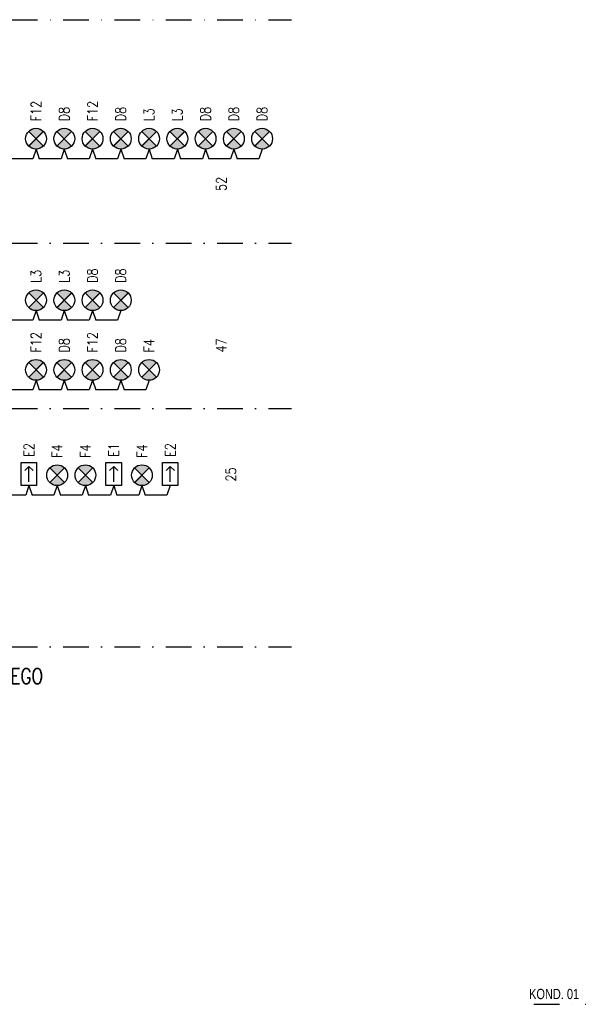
# Model space of a CAD drawing. Header units: inches. Extents: x -145354 to -97635, y 38777 to 78670.
# Tile 203 of 231: x -118702 to -117612, y 47504 to 49423. Entities that reach past the tile are written whole.
import ezdxf
from ezdxf.enums import TextEntityAlignment as Align

# ---------------------------------------------------------------- set-up
doc = ezdxf.new("R2010")
doc.units = ezdxf.units.IN
doc.header["$MEASUREMENT"] = 0
doc.linetypes.add('DASHDOT', pattern=[1, 0.5, -0.25, 0, -0.25])
doc.layers.add('1CZ', color=6, linetype='Continuous', lineweight=30)
doc.layers.add('E-35', color=6, linetype='Continuous', lineweight=25)
for name, color, linetype in [('E35', 6, 'Continuous'), ('E50', 3, 'Continuous'), ('URZADZENIA', 3, 'Continuous')]:
    doc.layers.add(name, color=color, linetype=linetype)
doc.styles.add('ROMANS', font='romans', dxfattribs={"width": 0.85})

# ---------------------------------------------------------------- blocks, each defined once
blk = doc.blocks.new('kier')
at = {"layer": 'E35', "ltscale": 0.2}
for p, q in [((7.8, 15), (15.9, 23.1)), ((37.6, 15), (7.8, 15)), ((7.8, 15), (15.9, 6.9))]:
    blk.add_line(p, q, dxfattribs=at)
blk.add_lwpolyline([(0, 30), (45, 30), (45, 0), (0, 0)], close=True, dxfattribs=at)

msp = doc.modelspace()

# ---------------------------------------------------------------- hatches: boundary and pattern name
at = {"layer": 'E35'}
h = msp.add_hatch(color=256, dxfattribs=at)
edge = h.paths.add_edge_path()
edge.add_line((-118669.68, 49191.03), (-118655.36, 49205.35))
edge.add_ellipse((-118669.68, 49191.03), major_axis=(14.32, 14.32), ratio=1, start_angle=360, end_angle=450)
edge.add_line((-118683.99, 49205.35), (-118669.68, 49191.03))
edge = h.paths.add_edge_path()
edge.add_line((-118655.36, 49176.71), (-118669.68, 49191.03))
edge.add_line((-118669.68, 49191.03), (-118683.99, 49176.71))
edge.add_ellipse((-118669.68, 49191.03), major_axis=(-14.32, 14.32), ratio=1, start_angle=90, end_angle=180)
h = msp.add_hatch(color=256, dxfattribs=at)
edge = h.paths.add_edge_path()
edge.add_line((-118614.56, 49191.03), (-118600.25, 49205.35))
edge.add_ellipse((-118614.56, 49191.03), major_axis=(14.32, 14.32), ratio=1, start_angle=360, end_angle=450)
edge.add_line((-118628.88, 49205.35), (-118614.56, 49191.03))
edge = h.paths.add_edge_path()
edge.add_line((-118600.25, 49176.71), (-118614.56, 49191.03))
edge.add_line((-118614.56, 49191.03), (-118628.88, 49176.71))
edge.add_ellipse((-118614.56, 49191.03), major_axis=(-14.32, 14.32), ratio=1, start_angle=90, end_angle=180)
h = msp.add_hatch(color=256, dxfattribs=at)
edge = h.paths.add_edge_path()
edge.add_line((-118559.45, 49191.03), (-118545.13, 49205.35))
edge.add_ellipse((-118559.45, 49191.03), major_axis=(14.32, 14.32), ratio=1, start_angle=360, end_angle=450)
edge.add_line((-118573.77, 49205.35), (-118559.45, 49191.03))
edge = h.paths.add_edge_path()
edge.add_line((-118545.13, 49176.71), (-118559.45, 49191.03))
edge.add_line((-118559.45, 49191.03), (-118573.77, 49176.71))
edge.add_ellipse((-118559.45, 49191.03), major_axis=(-14.32, 14.32), ratio=1, start_angle=90, end_angle=180)
h = msp.add_hatch(color=256, dxfattribs=at)
edge = h.paths.add_edge_path()
edge.add_line((-118504.34, 49191.03), (-118490.02, 49205.35))
edge.add_ellipse((-118504.34, 49191.03), major_axis=(14.32, 14.32), ratio=1, start_angle=360, end_angle=450)
edge.add_line((-118518.66, 49205.35), (-118504.34, 49191.03))
edge = h.paths.add_edge_path()
edge.add_line((-118490.02, 49176.71), (-118504.34, 49191.03))
edge.add_line((-118504.34, 49191.03), (-118518.66, 49176.71))
edge.add_ellipse((-118504.34, 49191.03), major_axis=(-14.32, 14.32), ratio=1, start_angle=90, end_angle=180)
h = msp.add_hatch(color=256, dxfattribs=at)
edge = h.paths.add_edge_path()
edge.add_line((-118449.23, 49191.03), (-118434.91, 49205.35))
edge.add_ellipse((-118449.23, 49191.03), major_axis=(14.32, 14.32), ratio=1, start_angle=360, end_angle=450)
edge.add_line((-118463.55, 49205.35), (-118449.23, 49191.03))
edge = h.paths.add_edge_path()
edge.add_line((-118434.91, 49176.71), (-118449.23, 49191.03))
edge.add_line((-118449.23, 49191.03), (-118463.55, 49176.71))
edge.add_ellipse((-118449.23, 49191.03), major_axis=(-14.32, 14.32), ratio=1, start_angle=90, end_angle=180)
h = msp.add_hatch(color=256, dxfattribs=at)
edge = h.paths.add_edge_path()
edge.add_line((-118394.12, 49191.03), (-118379.8, 49205.35))
edge.add_ellipse((-118394.12, 49191.03), major_axis=(14.32, 14.32), ratio=1, start_angle=360, end_angle=450)
edge.add_line((-118408.44, 49205.35), (-118394.12, 49191.03))
edge = h.paths.add_edge_path()
edge.add_line((-118379.8, 49176.71), (-118394.12, 49191.03))
edge.add_line((-118394.12, 49191.03), (-118408.44, 49176.71))
edge.add_ellipse((-118394.12, 49191.03), major_axis=(-14.32, 14.32), ratio=1, start_angle=90, end_angle=180)
h = msp.add_hatch(color=256, dxfattribs=at)
edge = h.paths.add_edge_path()
edge.add_line((-118339.01, 49191.03), (-118324.69, 49205.35))
edge.add_ellipse((-118339.01, 49191.03), major_axis=(14.32, 14.32), ratio=1, start_angle=360, end_angle=450)
edge.add_line((-118353.33, 49205.35), (-118339.01, 49191.03))
edge = h.paths.add_edge_path()
edge.add_line((-118324.69, 49176.71), (-118339.01, 49191.03))
edge.add_line((-118339.01, 49191.03), (-118353.33, 49176.71))
edge.add_ellipse((-118339.01, 49191.03), major_axis=(-14.32, 14.32), ratio=1, start_angle=90, end_angle=180)
h = msp.add_hatch(color=256, dxfattribs=at)
edge = h.paths.add_edge_path()
edge.add_line((-118283.9, 49191.03), (-118269.58, 49205.35))
edge.add_ellipse((-118283.9, 49191.03), major_axis=(14.32, 14.32), ratio=1, start_angle=360, end_angle=450)
edge.add_line((-118298.22, 49205.35), (-118283.9, 49191.03))
edge = h.paths.add_edge_path()
edge.add_line((-118269.58, 49176.71), (-118283.9, 49191.03))
edge.add_line((-118283.9, 49191.03), (-118298.22, 49176.71))
edge.add_ellipse((-118283.9, 49191.03), major_axis=(-14.32, 14.32), ratio=1, start_angle=90, end_angle=180)
h = msp.add_hatch(color=256, dxfattribs=at)
edge = h.paths.add_edge_path()
edge.add_line((-118228.79, 49191.03), (-118214.47, 49205.35))
edge.add_ellipse((-118228.79, 49191.03), major_axis=(14.32, 14.32), ratio=1, start_angle=360, end_angle=450)
edge.add_line((-118243.11, 49205.35), (-118228.79, 49191.03))
edge = h.paths.add_edge_path()
edge.add_line((-118214.47, 49176.71), (-118228.79, 49191.03))
edge.add_line((-118228.79, 49191.03), (-118243.11, 49176.71))
edge.add_ellipse((-118228.79, 49191.03), major_axis=(-14.32, 14.32), ratio=1, start_angle=90, end_angle=180)
h = msp.add_hatch(color=256, dxfattribs=at)
edge = h.paths.add_edge_path()
edge.add_line((-118669.68, 48876.06), (-118655.36, 48890.38))
edge.add_ellipse((-118669.68, 48876.06), major_axis=(14.32, 14.32), ratio=1, start_angle=360, end_angle=450)
edge.add_line((-118683.99, 48890.38), (-118669.68, 48876.06))
edge = h.paths.add_edge_path()
edge.add_line((-118655.36, 48861.74), (-118669.68, 48876.06))
edge.add_line((-118669.68, 48876.06), (-118683.99, 48861.74))
edge.add_ellipse((-118669.68, 48876.06), major_axis=(-14.32, 14.32), ratio=1, start_angle=90, end_angle=180)
h = msp.add_hatch(color=256, dxfattribs=at)
edge = h.paths.add_edge_path()
edge.add_line((-118614.56, 48876.06), (-118600.25, 48890.38))
edge.add_ellipse((-118614.56, 48876.06), major_axis=(14.32, 14.32), ratio=1, start_angle=360, end_angle=450)
edge.add_line((-118628.88, 48890.38), (-118614.56, 48876.06))
edge = h.paths.add_edge_path()
edge.add_line((-118600.25, 48861.74), (-118614.56, 48876.06))
edge.add_line((-118614.56, 48876.06), (-118628.88, 48861.74))
edge.add_ellipse((-118614.56, 48876.06), major_axis=(-14.32, 14.32), ratio=1, start_angle=90, end_angle=180)
h = msp.add_hatch(color=256, dxfattribs=at)
edge = h.paths.add_edge_path()
edge.add_line((-118559.45, 48876.06), (-118545.13, 48890.38))
edge.add_ellipse((-118559.45, 48876.06), major_axis=(14.32, 14.32), ratio=1, start_angle=360, end_angle=450)
edge.add_line((-118573.77, 48890.38), (-118559.45, 48876.06))
edge = h.paths.add_edge_path()
edge.add_line((-118545.13, 48861.74), (-118559.45, 48876.06))
edge.add_line((-118559.45, 48876.06), (-118573.77, 48861.74))
edge.add_ellipse((-118559.45, 48876.06), major_axis=(-14.32, 14.32), ratio=1, start_angle=90, end_angle=180)
h = msp.add_hatch(color=256, dxfattribs=at)
edge = h.paths.add_edge_path()
edge.add_line((-118504.34, 48876.06), (-118490.02, 48890.38))
edge.add_ellipse((-118504.34, 48876.06), major_axis=(14.32, 14.32), ratio=1, start_angle=360, end_angle=450)
edge.add_line((-118518.66, 48890.38), (-118504.34, 48876.06))
edge = h.paths.add_edge_path()
edge.add_line((-118490.02, 48861.74), (-118504.34, 48876.06))
edge.add_line((-118504.34, 48876.06), (-118518.66, 48861.74))
edge.add_ellipse((-118504.34, 48876.06), major_axis=(-14.32, 14.32), ratio=1, start_angle=90, end_angle=180)
h = msp.add_hatch(color=256, dxfattribs=at)
edge = h.paths.add_edge_path()
edge.add_line((-118669.68, 48740.4), (-118655.36, 48754.71))
edge.add_ellipse((-118669.68, 48740.4), major_axis=(14.32, 14.32), ratio=1, start_angle=360, end_angle=450)
edge.add_line((-118683.99, 48754.71), (-118669.68, 48740.4))
edge = h.paths.add_edge_path()
edge.add_line((-118655.36, 48726.08), (-118669.68, 48740.4))
edge.add_line((-118669.68, 48740.4), (-118683.99, 48726.08))
edge.add_ellipse((-118669.68, 48740.4), major_axis=(-14.32, 14.32), ratio=1, start_angle=90, end_angle=180)
h = msp.add_hatch(color=256, dxfattribs=at)
edge = h.paths.add_edge_path()
edge.add_line((-118614.56, 48740.4), (-118600.25, 48754.71))
edge.add_ellipse((-118614.56, 48740.4), major_axis=(14.32, 14.32), ratio=1, start_angle=360, end_angle=450)
edge.add_line((-118628.88, 48754.71), (-118614.56, 48740.4))
edge = h.paths.add_edge_path()
edge.add_line((-118600.25, 48726.08), (-118614.56, 48740.4))
edge.add_line((-118614.56, 48740.4), (-118628.88, 48726.08))
edge.add_ellipse((-118614.56, 48740.4), major_axis=(-14.32, 14.32), ratio=1, start_angle=90, end_angle=180)
h = msp.add_hatch(color=256, dxfattribs=at)
edge = h.paths.add_edge_path()
edge.add_line((-118559.45, 48740.4), (-118545.13, 48754.71))
edge.add_ellipse((-118559.45, 48740.4), major_axis=(14.32, 14.32), ratio=1, start_angle=360, end_angle=450)
edge.add_line((-118573.77, 48754.71), (-118559.45, 48740.4))
edge = h.paths.add_edge_path()
edge.add_line((-118545.13, 48726.08), (-118559.45, 48740.4))
edge.add_line((-118559.45, 48740.4), (-118573.77, 48726.08))
edge.add_ellipse((-118559.45, 48740.4), major_axis=(-14.32, 14.32), ratio=1, start_angle=90, end_angle=180)
h = msp.add_hatch(color=256, dxfattribs=at)
edge = h.paths.add_edge_path()
edge.add_line((-118504.34, 48740.4), (-118490.02, 48754.71))
edge.add_ellipse((-118504.34, 48740.4), major_axis=(14.32, 14.32), ratio=1, start_angle=360, end_angle=450)
edge.add_line((-118518.66, 48754.71), (-118504.34, 48740.4))
edge = h.paths.add_edge_path()
edge.add_line((-118490.02, 48726.08), (-118504.34, 48740.4))
edge.add_line((-118504.34, 48740.4), (-118518.66, 48726.08))
edge.add_ellipse((-118504.34, 48740.4), major_axis=(-14.32, 14.32), ratio=1, start_angle=90, end_angle=180)
h = msp.add_hatch(color=256, dxfattribs=at)
edge = h.paths.add_edge_path()
edge.add_line((-118449.23, 48740.4), (-118434.91, 48754.71))
edge.add_ellipse((-118449.23, 48740.4), major_axis=(14.32, 14.32), ratio=1, start_angle=360, end_angle=450)
edge.add_line((-118463.55, 48754.71), (-118449.23, 48740.4))
edge = h.paths.add_edge_path()
edge.add_line((-118434.91, 48726.08), (-118449.23, 48740.4))
edge.add_line((-118449.23, 48740.4), (-118463.55, 48726.08))
edge.add_ellipse((-118449.23, 48740.4), major_axis=(-14.32, 14.32), ratio=1, start_angle=90, end_angle=180)
h = msp.add_hatch(color=256, dxfattribs=at)
edge = h.paths.add_edge_path()
edge.add_line((-118628.47, 48535.1), (-118614.16, 48549.42))
edge.add_ellipse((-118628.47, 48535.1), major_axis=(14.32, 14.32), ratio=1, start_angle=360, end_angle=450)
edge.add_line((-118642.79, 48549.42), (-118628.47, 48535.1))
edge = h.paths.add_edge_path()
edge.add_line((-118614.16, 48520.78), (-118628.47, 48535.1))
edge.add_line((-118628.47, 48535.1), (-118642.79, 48520.78))
edge.add_ellipse((-118628.47, 48535.1), major_axis=(-14.32, 14.32), ratio=1, start_angle=90, end_angle=180)
h = msp.add_hatch(color=256, dxfattribs=at)
edge = h.paths.add_edge_path()
edge.add_line((-118573.36, 48535.1), (-118559.04, 48549.42))
edge.add_ellipse((-118573.36, 48535.1), major_axis=(14.32, 14.32), ratio=1, start_angle=360, end_angle=450)
edge.add_line((-118587.68, 48549.42), (-118573.36, 48535.1))
edge = h.paths.add_edge_path()
edge.add_line((-118559.04, 48520.78), (-118573.36, 48535.1))
edge.add_line((-118573.36, 48535.1), (-118587.68, 48520.78))
edge.add_ellipse((-118573.36, 48535.1), major_axis=(-14.32, 14.32), ratio=1, start_angle=90, end_angle=180)
h = msp.add_hatch(color=256, dxfattribs=at)
edge = h.paths.add_edge_path()
edge.add_line((-118463.14, 48535.1), (-118448.82, 48549.42))
edge.add_ellipse((-118463.14, 48535.1), major_axis=(14.32, 14.32), ratio=1, start_angle=360, end_angle=450)
edge.add_line((-118477.46, 48549.42), (-118463.14, 48535.1))
edge = h.paths.add_edge_path()
edge.add_line((-118448.82, 48520.78), (-118463.14, 48535.1))
edge.add_line((-118463.14, 48535.1), (-118477.46, 48520.78))
edge.add_ellipse((-118463.14, 48535.1), major_axis=(-14.32, 14.32), ratio=1, start_angle=90, end_angle=180)

# ---------------------------------------------------------------- linework, layer by layer
at = {"layer": 'E-35', "linetype": 'Continuous'}
for p, q in [((-118669.68, 49170.78), (-118675.98, 49151.99)), ((-118669.68, 49170.78), (-118663.37, 49151.99)), ((-118614.56, 49170.78), (-118620.87, 49151.99)), ((-118614.56, 49170.78), (-118608.26, 49151.99)), ((-118559.45, 49170.78), (-118565.76, 49151.99)), ((-118559.45, 49170.78), (-118553.15, 49151.99)), ((-118504.34, 49170.78), (-118510.65, 49151.99)), ((-118504.34, 49170.78), (-118498.04, 49151.99)), ((-118449.23, 49170.78), (-118455.54, 49151.99)), ((-118449.23, 49170.78), (-118442.92, 49151.99)), ((-118394.12, 49170.78), (-118400.43, 49151.99)), ((-118394.12, 49170.78), (-118387.81, 49151.99)), ((-118339.01, 49170.78), (-118345.32, 49151.99)), ((-118339.01, 49170.78), (-118332.7, 49151.99)), ((-118283.9, 49170.78), (-118290.21, 49151.99)), ((-118283.9, 49170.78), (-118277.59, 49151.99)), ((-118228.79, 49170.78), (-118235.09, 49151.99)), ((-118675.98, 49151.99), (-118718.48, 49151.99)), ((-118620.87, 49151.99), (-118663.37, 49151.99)), ((-118565.76, 49151.99), (-118608.26, 49151.99)), ((-118510.65, 49151.99), (-118553.15, 49151.99)), ((-118455.54, 49151.99), (-118498.04, 49151.99)), ((-118400.43, 49151.99), (-118442.92, 49151.99)), ((-118345.32, 49151.99), (-118387.81, 49151.99)), ((-118290.21, 49151.99), (-118332.7, 49151.99)), ((-118235.09, 49151.99), (-118277.59, 49151.99)), ((-118669.68, 48855.81), (-118675.98, 48837.02)), ((-118669.68, 48855.81), (-118663.37, 48837.02)), ((-118614.56, 48855.81), (-118620.87, 48837.02)), ((-118614.56, 48855.81), (-118608.26, 48837.02)), ((-118559.45, 48855.81), (-118565.76, 48837.02)), ((-118559.45, 48855.81), (-118553.15, 48837.02)), ((-118504.34, 48855.81), (-118510.65, 48837.02)), ((-118675.98, 48837.02), (-118718.48, 48837.02)), ((-118620.87, 48837.02), (-118663.37, 48837.02)), ((-118565.76, 48837.02), (-118608.26, 48837.02)), ((-118510.65, 48837.02), (-118553.15, 48837.02)), ((-118669.68, 48720.15), (-118675.98, 48701.36)), ((-118669.68, 48720.15), (-118663.37, 48701.36)), ((-118614.56, 48720.15), (-118620.87, 48701.36)), ((-118614.56, 48720.15), (-118608.26, 48701.36)), ((-118559.45, 48720.15), (-118565.76, 48701.36)), ((-118559.45, 48720.15), (-118553.15, 48701.36)), ((-118504.34, 48720.15), (-118510.65, 48701.36)), ((-118504.34, 48720.15), (-118498.04, 48701.36)), ((-118449.23, 48720.15), (-118455.54, 48701.36)), ((-118675.98, 48701.36), (-118718.48, 48701.36)), ((-118620.87, 48701.36), (-118663.37, 48701.36)), ((-118565.76, 48701.36), (-118608.26, 48701.36)), ((-118510.65, 48701.36), (-118553.15, 48701.36)), ((-118455.54, 48701.36), (-118498.04, 48701.36)), ((-118683.59, 48514.85), (-118689.89, 48496.06)), ((-118683.59, 48514.85), (-118677.28, 48496.06)), ((-118628.47, 48514.85), (-118634.78, 48496.06)), ((-118628.47, 48514.85), (-118622.17, 48496.06)), ((-118573.36, 48514.85), (-118579.67, 48496.06)), ((-118573.36, 48514.85), (-118567.06, 48496.06)), ((-118518.25, 48514.85), (-118524.56, 48496.06)), ((-118518.25, 48514.85), (-118511.95, 48496.06)), ((-118463.14, 48514.85), (-118469.45, 48496.06)), ((-118463.14, 48514.85), (-118456.83, 48496.06)), ((-118408.03, 48514.85), (-118414.34, 48496.06)), ((-118689.89, 48496.06), (-119565.9, 48496.06)), ((-118634.78, 48496.06), (-118677.28, 48496.06)), ((-118579.67, 48496.06), (-118622.17, 48496.06)), ((-118524.56, 48496.06), (-118567.06, 48496.06)), ((-118469.45, 48496.06), (-118511.95, 48496.06)), ((-118414.34, 48496.06), (-118456.83, 48496.06))]:
    msp.add_line(p, q, dxfattribs=at)
at = {"layer": 'E35', "linetype": 'DASHDOT', "ltscale": 100}
for p, q in [((-120618.77, 49422.99), (-118171.18, 49422.99)), ((-120618.77, 48987.43), (-118171.18, 48987.43)), ((-120618.77, 48665.35), (-118171.18, 48665.35)), ((-120618.77, 48200.49), (-118171.18, 48200.49)), ((-117698.73, 47503.71), (-112283.05, 47503.71))]:
    msp.add_line(p, q, dxfattribs=at)
at = {"layer": 'E35'}
for p, q in [((-118683.99, 49205.35), (-118655.36, 49176.71)), ((-118683.99, 49176.71), (-118655.36, 49205.35)), ((-118628.88, 49205.35), (-118600.25, 49176.71)), ((-118628.88, 49176.71), (-118600.25, 49205.35)), ((-118573.77, 49205.35), (-118545.13, 49176.71)), ((-118573.77, 49176.71), (-118545.13, 49205.35)), ((-118518.66, 49205.35), (-118490.02, 49176.71)), ((-118518.66, 49176.71), (-118490.02, 49205.35)), ((-118463.55, 49205.35), (-118434.91, 49176.71)), ((-118463.55, 49176.71), (-118434.91, 49205.35)), ((-118408.44, 49205.35), (-118379.8, 49176.71)), ((-118408.44, 49176.71), (-118379.8, 49205.35)), ((-118353.33, 49205.35), (-118324.69, 49176.71)), ((-118353.33, 49176.71), (-118324.69, 49205.35)), ((-118298.22, 49205.35), (-118269.58, 49176.71)), ((-118298.22, 49176.71), (-118269.58, 49205.35)), ((-118243.11, 49205.35), (-118214.47, 49176.71)), ((-118243.11, 49176.71), (-118214.47, 49205.35)), ((-118683.99, 48890.38), (-118655.36, 48861.74)), ((-118683.99, 48861.74), (-118655.36, 48890.38)), ((-118628.88, 48890.38), (-118600.25, 48861.74)), ((-118628.88, 48861.74), (-118600.25, 48890.38)), ((-118573.77, 48890.38), (-118545.13, 48861.74)), ((-118573.77, 48861.74), (-118545.13, 48890.38)), ((-118518.66, 48890.38), (-118490.02, 48861.74)), ((-118518.66, 48861.74), (-118490.02, 48890.38)), ((-118683.99, 48754.71), (-118655.36, 48726.08)), ((-118683.99, 48726.08), (-118655.36, 48754.71)), ((-118628.88, 48754.71), (-118600.25, 48726.08)), ((-118628.88, 48726.08), (-118600.25, 48754.71)), ((-118573.77, 48754.71), (-118545.13, 48726.08)), ((-118573.77, 48726.08), (-118545.13, 48754.71)), ((-118518.66, 48754.71), (-118490.02, 48726.08)), ((-118518.66, 48726.08), (-118490.02, 48754.71)), ((-118463.55, 48754.71), (-118434.91, 48726.08)), ((-118463.55, 48726.08), (-118434.91, 48754.71)), ((-118642.79, 48549.42), (-118614.16, 48520.78)), ((-118642.79, 48520.78), (-118614.16, 48549.42)), ((-118587.68, 48549.42), (-118559.04, 48520.78)), ((-118587.68, 48520.78), (-118559.04, 48549.42)), ((-118477.46, 48549.42), (-118448.82, 48520.78)), ((-118477.46, 48520.78), (-118448.82, 48549.42))]:
    msp.add_line(p, q, dxfattribs=at)
at = {"layer": 'E35', "linetype": 'Continuous', "ltscale": 0.3}
for p, q in [((-118683.18, 49177.53), (-118656.18, 49204.53)), ((-118628.06, 49177.53), (-118601.06, 49204.53)), ((-118572.95, 49177.53), (-118545.95, 49204.53)), ((-118517.84, 49177.53), (-118490.84, 49204.53)), ((-118462.73, 49177.53), (-118435.73, 49204.53)), ((-118407.62, 49177.53), (-118380.62, 49204.53)), ((-118352.51, 49177.53), (-118325.51, 49204.53)), ((-118297.4, 49177.53), (-118270.4, 49204.53)), ((-118242.29, 49177.53), (-118215.29, 49204.53)), ((-118683.18, 48862.56), (-118656.18, 48889.56)), ((-118628.06, 48862.56), (-118601.06, 48889.56)), ((-118572.95, 48862.56), (-118545.95, 48889.56)), ((-118517.84, 48862.56), (-118490.84, 48889.56)), ((-118683.18, 48726.9), (-118656.18, 48753.9)), ((-118628.06, 48726.9), (-118601.06, 48753.9)), ((-118572.95, 48726.9), (-118545.95, 48753.9)), ((-118517.84, 48726.9), (-118490.84, 48753.9)), ((-118462.73, 48726.9), (-118435.73, 48753.9)), ((-118641.97, 48521.6), (-118614.97, 48548.6)), ((-118586.86, 48521.6), (-118559.86, 48548.6)), ((-118476.64, 48521.6), (-118449.64, 48548.6))]:
    msp.add_line(p, q, dxfattribs=at)
at = {"layer": 'E35'}
for centre in [(-118669.68, 49191.03), (-118614.56, 49191.03), (-118559.45, 49191.03), (-118504.34, 49191.03), (-118449.23, 49191.03), (-118394.12, 49191.03), (-118339.01, 49191.03), (-118283.9, 49191.03), (-118228.79, 49191.03), (-118669.68, 48876.06), (-118614.56, 48876.06), (-118559.45, 48876.06), (-118504.34, 48876.06), (-118669.68, 48740.4), (-118614.56, 48740.4), (-118559.45, 48740.4), (-118504.34, 48740.4), (-118449.23, 48740.4), (-118628.47, 48535.1), (-118573.36, 48535.1), (-118463.14, 48535.1)]:
    msp.add_circle(centre, 20.25, dxfattribs=at)

# ---------------------------------------------------------------- block references
at = {"layer": 'E50', "rotation": 270}
for p in [(-118698.59, 48559.85), (-118533.25, 48559.85), (-118423.03, 48559.85)]:
    msp.add_blockref('kier', p, dxfattribs=at)

# ---------------------------------------------------------------- texts
at = {"layer": '1CZ', "width": 0.8}
msp.add_text('KOND. 01', height=20, dxfattribs=at).set_placement((-117708.14, 47513.85))
at = {"layer": 'E35', "style": 'ROMANS', "width": 0.8}
for s, p in [('F12', (-118659.77, 49224.89)), ('D8', (-118604.66, 49224.89)), ('F12', (-118549.55, 49224.89)), ('D8', (-118494.44, 49224.89)), ('D8', (-118329.11, 49224.89)), ('D8', (-118273.99, 49224.89)), ('D8', (-118218.88, 49224.89)), ('L3', (-118439.33, 49224.89)), ('L3', (-118384.22, 49224.89)), ('52', (-118298.45, 49089.08)), ('L3', (-118659.77, 48909.92)), ('L3', (-118604.66, 48909.92)), ('D8', (-118549.55, 48909.92)), ('D8', (-118494.44, 48909.92)), ('F12', (-118659.77, 48774.26)), ('F12', (-118549.55, 48774.26)), ('D8', (-118604.66, 48774.26)), ('D8', (-118494.44, 48774.26)), ('F4', (-118439.33, 48774.26)), ('47', (-118298.45, 48774.26)), ('E2', (-118673.49, 48570.75)), ('F4', (-118618.57, 48568.96)), ('F4', (-118563.46, 48568.96)), ('E1', (-118508.16, 48570.75)), ('F4', (-118453.24, 48568.96)), ('E2', (-118397.94, 48570.75)), ('25', (-118279.75, 48522.75))]:
    msp.add_text(s, height=20, rotation=90, dxfattribs=at).set_placement(p)
at = {"layer": 'URZADZENIA', "style": 'ROMANS', "width": 0.8}
msp.add_text('PRZYKŁADOWY SCHEMAT MONITOROWANIA OPRAW OŚWIETLENIA AWARYJNEGO', height=30, rotation=0, dxfattribs=at).set_placement((-119271.46, 48148.37), align=Align.MIDDLE)

doc.saveas('drawing.dxf')
